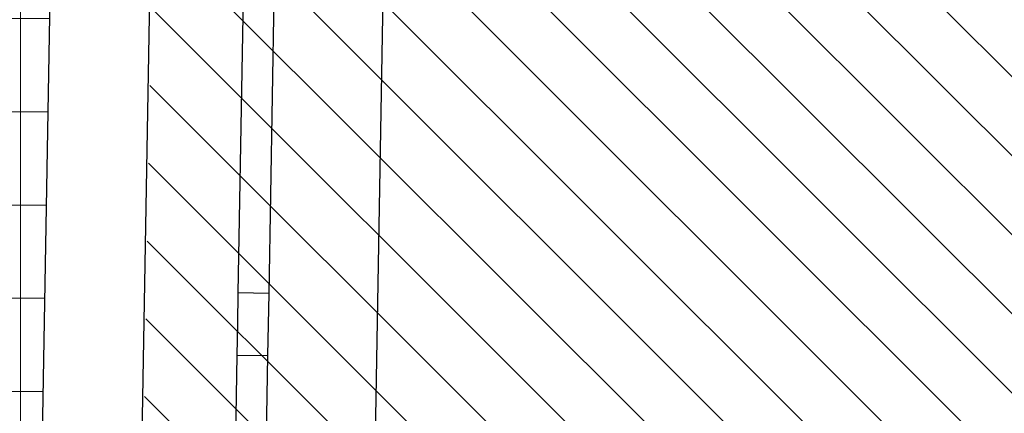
# Model space of a CAD drawing. Header units: millimetres. Extents: x -40276 to 214973, y -147941 to 35228.
# Tile 13 of 256: x -20652 to -19069, y 1904 to 2538. Entities that reach past the tile are written whole.
import ezdxf

# ---------------------------------------------------------------- set-up
doc = ezdxf.new("R2010")
doc.units = ezdxf.units.MM
doc.header["$MEASUREMENT"] = 0
for name, color, linetype in [('1._POHLED ZÁPADNÍ_2_0_plochy', 7, 'Continuous'), ('1._POHLED ZÁPADNÍ_2_Nové_Konstrukce - nosné', 7, 'Continuous'), ('1._POHLED ZÁPADNÍ_2_Nové_Výplně - Povrchové', 7, 'Continuous')]:
    doc.layers.add(name, color=color, linetype=linetype)

msp = doc.modelspace()

# ---------------------------------------------------------------- hatches: boundary and pattern name
at = {"layer": '1._POHLED ZÁPADNÍ_2_0_plochy', "linetype": 'Continuous', "lineweight": 20, "true_color": 0xffaaaa}
h = msp.add_hatch(dxfattribs=at)
h.set_pattern_fill('Izolační_tvárnice_0002', color=21, style=0, pattern_type=2)
h.set_pattern_definition([(315, (-10360.18, 9405.31), (63.6396, 63.6396), [])])
h.paths.add_polyline_path([(-10906.3, 18690.2), (-10970.7, 9084.1), (-20311.4, 10009.9), (-20479.4, 269.7), (-242.3, 419.8), (-238.4, 17796)])
at = {"layer": '1._POHLED ZÁPADNÍ_2_Nové_Výplně - Povrchové', "linetype": 'Continuous', "lineweight": 20, "true_color": 0xffaaaa}
h = msp.add_hatch(dxfattribs=at)
h.set_pattern_fill('Síť_15x15_0002', color=21, style=0, pattern_type=2)
h.set_pattern_definition([(0, (-20650.2, 5539.57), (0, 150), []), (90, (-20650.2, 5539.57), (-150, 0), [])])
h.paths.add_polyline_path([(-20831.3, 674.3), (-20635.9, 671), (-20472.6, 10203.7), (-18257.6, 9962.7), (-18235.9, 10161.8), (-20469.1, 10404.8), (-20664.5, 10408.2)])

# ---------------------------------------------------------------- linework, layer by layer
at = {"layer": '1._POHLED ZÁPADNÍ_2_Nové_Konstrukce - nosné', "color": 1, "linetype": 'Continuous', "lineweight": 25}
for p, q in [((-20464.8, 1299.2), (-20438.4, 2799)), ((-20623.5, 1378.8), (-20599.7, 2728.6)), ((-20463.5, 1375.9), (-20439.7, 2725.7)), ((-20088.5, 1369.3), (-20064.8, 2719.1)), ((-20291.1, 2648.1), (-20300.7, 2098.2)), ((-20250.7, 2097.3), (-20241.1, 2647.2)), ((-20300.7, 2098.2), (-20301.6, 2048.2)), ((-20250.7, 2097.3), (-20300.7, 2098.2)), ((-20251.6, 2047.3), (-20250.7, 2097.3)), ((-20301.6, 2048.2), (-20302.5, 1998.2)), ((-20252.5, 1997.3), (-20251.6, 2047.3)), ((-20302.5, 1998.2), (-20312.2, 1448.3)), ((-20302.5, 1998.2), (-20252.5, 1997.3)), ((-20262.2, 1447.4), (-20252.5, 1997.3))]:
    msp.add_line(p, q, dxfattribs=at)

doc.saveas('drawing.dxf')
